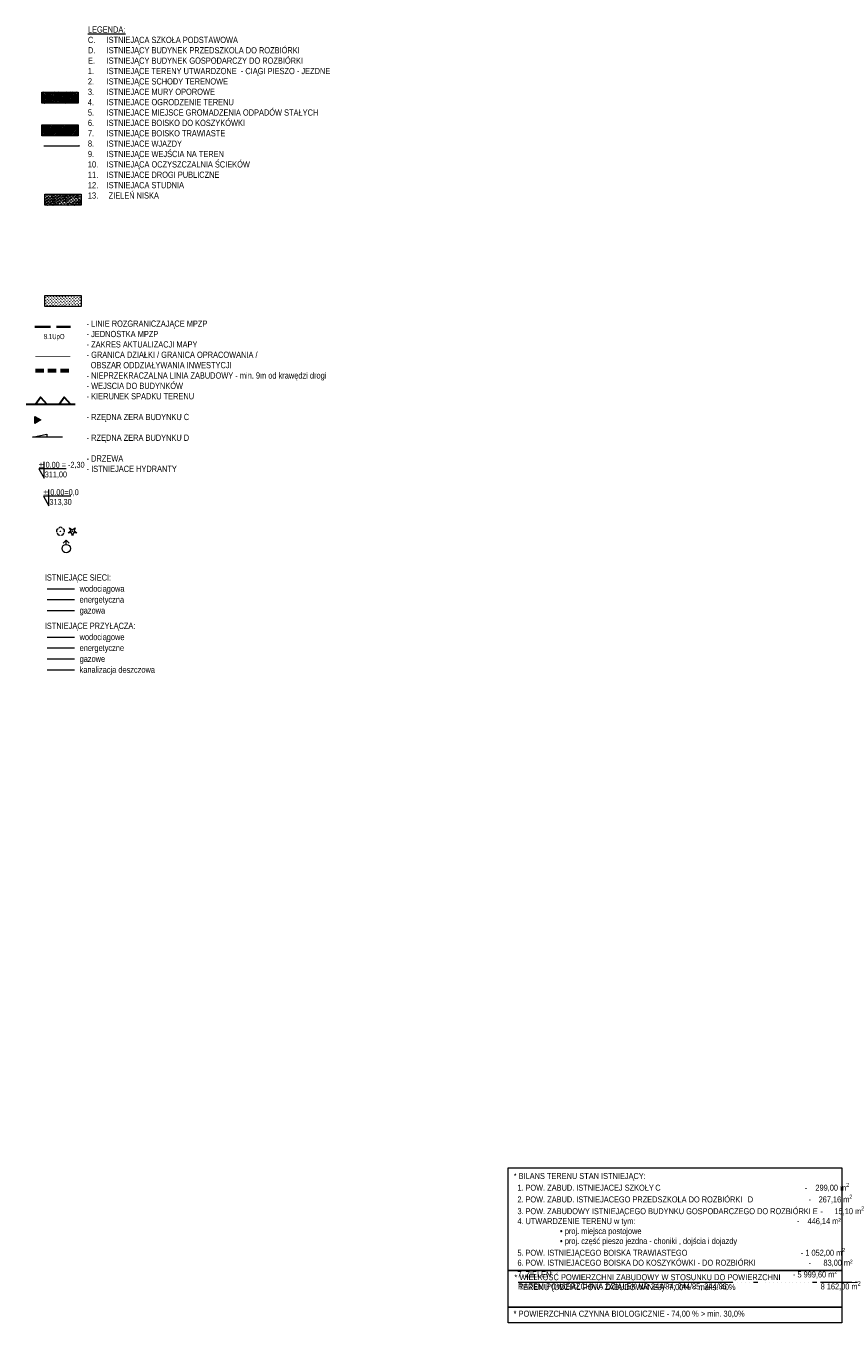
# Model space of a CAD drawing. Header units: metres. Extents: x 6550909 to 6577657, y 5511172 to 5547994.
# Tile 6 of 6: x 6551378 to 6551575, y 5511172 to 5511489. Entities that reach past the tile are written whole.
import ezdxf

# ---------------------------------------------------------------- set-up
doc = ezdxf.new("R2010")
doc.units = ezdxf.units.M
for name, pattern in [('13', [3.5, 2, -0.7, 0.1, -0.7]), ('2_BUBZ02G', [1.75, 1.25, -0.5]), ('2_PTRW01', [1, 0.5, -0.5]), ('4_1', [0]), ('4_SUPG_01', [0]), ('LTYPE_13', [100, 67, -33])]:
    doc.linetypes.add(name, pattern=pattern)
doc.layers.get('0').update_dxf_attribs({"lineweight": 0})
doc.layers.add('___AZ_GRANICA TERENU', color=7, linetype='Continuous', lineweight=40, true_color=0x4f830c)
doc.layers.add('___AZ_ZIELEŃ', color=7, linetype='Continuous', lineweight=9, true_color=0x74a53b)
for name, color, linetype, lineweight in [('___AZ_OPISY', 7, 'Continuous', 15), ('___AZ_UTWARDZENIE - KRESKOWANIE', 7, 'Continuous', 9), ('ks', 36, 'Continuous', 18), ('MPZP', 4, 'Continuous', 18), ('SUPG_L_2', 52, '4_SUPG_01', 18)]:
    doc.layers.add(name, color=color, linetype=linetype, lineweight=lineweight)
for name, color, linetype in [('hydrant (punkt)', 7, 'Continuous'), ('LINIE_ENERG', 7, 'Continuous'), ('LINIE_WODA', 7, 'Continuous'), ('ZASIEG', 7, 'Continuous')]:
    doc.layers.add(name, color=color, linetype=linetype)
doc.styles.add('PROSTY', font='arial.ttf', dxfattribs={"height": 15})
doc.styles.get("Standard").update_dxf_attribs({"font": 'arial.ttf'})
doc.styles.add('ZAG 1', font='ARIALN.TTF', dxfattribs={"height": 2})
doc.linetypes.add('OGRODZENIE2', pattern='A,6.35,-2.54,[132,ltypeshp.shx,S=2.54,R=0,X=-2.54,Y=0],-2.54,25.4', length=36.83)

# ---------------------------------------------------------------- blocks, each defined once
blk = doc.blocks.new('US02')
at = {"color": 0, "linetype": 'Continuous', "lineweight": 13}
for p, q in [((0, 1), (-0.353, 0.647)), ((0, 0.5), (0, 1)), ((0, 1), (0.354, 0.647))]:
    blk.add_line(p, q, dxfattribs=at)
blk.add_circle((0, 0), 0.5, dxfattribs=at)
blk = doc.blocks.new('1_OBOP02_01')
at = {"linetype": 'Continuous'}
blk.add_circle((0, 0), 0.06, dxfattribs=at)
for centre, start, end in [((-0.48, 0.15), 102.1445, 221.86), ((0, 0.5), 30.1401, 149.8599), ((0.48, 0.15), 318.14, 77.8555), ((-0.29, -0.4), 174.1482, 293.8542), ((0.29, -0.4), 246.1458, 5.8518)]:
    blk.add_arc(centre, 0.5, start, end, dxfattribs=at)
blk = doc.blocks.new('1_OBOP01_01')
at = {"linetype": 'Continuous'}
for p, q in [((-1.04, -0.35), (-0.4, 0.13)), ((-0.4, 0.13), (-0.66, 0.88)), ((-0.66, 0.88), (-0.01, 0.42)), ((-0.01, 0.42), (0.64, 0.9)), ((0.64, 0.9), (0.4, 0.13)), ((0.4, 0.13), (1.05, -0.33)), ((-0.24, -0.34), (-1.04, -0.35)), ((0.01, -1.1), (-0.24, -0.34)), ((0.25, -0.34), (0.01, -1.1)), ((1.05, -0.33), (0.25, -0.34))]:
    blk.add_line(p, q, dxfattribs=at)
blk.add_circle((0, 0), 0.06, dxfattribs=at)

msp = doc.modelspace()

# ---------------------------------------------------------------- hatches: boundary and pattern name
at = {"ltscale": 0.05}
h = msp.add_hatch(dxfattribs=at)
h.set_pattern_fill('ANSI32', color=256, scale=0.05, angle=6.38511)
h.set_pattern_definition([(51.38510821, (-1.1837, 18.9983), (-0.37212188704, 0.297219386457), []), (51.38510821, (-0.9606, 19.02326), (-0.37212188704, 0.297219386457), [])])
h.paths.add_polyline_path([(6551381.798, 5511465.229), (6551390.573, 5511465.229), (6551390.573, 5511462.577), (6551381.798, 5511462.577)])
at = {"layer": '___AZ_OPISY', "linetype": 'Continuous'}
h = msp.add_hatch(color=256, dxfattribs=at)
h.dxf.hatch_style = 1
h.paths.add_polyline_path([(6551380.097, 5511394.944), (6551381.565, 5511394.091), (6551380.092, 5511393.246)])
at = {"layer": '___AZ_UTWARDZENIE - KRESKOWANIE', "true_color": 0x666666}
h = msp.add_hatch(dxfattribs=at)
h.set_pattern_fill('AR-HBONE', color=251, scale=0.003, angle=6.38511)
h.set_pattern_definition([(51.38510821, (-1.1837, 8.1631), (-0.047937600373, 0.428378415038), [0.9144, -0.3048]), (141.38510821, (-0.9935, 8.40125), (-0.047937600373, 0.428378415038), [0.9144, -0.3048])])
h.paths.add_polyline_path([(6551381.798, 5511473.078), (6551390.573, 5511473.078), (6551390.573, 5511470.425), (6551381.798, 5511470.425)])
at = {"layer": '___AZ_ZIELEŃ'}
h = msp.add_hatch(dxfattribs=at)
h.set_pattern_fill('GRASS', color=256, scale=0.01, angle=-96.08163)
h.set_pattern_definition([(353.918374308, (-26573.83579, -36594.08141), (0.197622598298, 0.159566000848), [0.047625, -0.3115852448]), (308.918374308, (-26573.8358, -36594.0814), (0.1976225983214, 0.159566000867), [0.047625, -0.206375]), (38.918374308, (-26573.8358, -36594.0814), (-0.159566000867, 0.1976225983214), [0.047625, -0.206375])])
h.paths.add_polyline_path([(6551382.488, 5511448.529), (6551391.263, 5511448.529), (6551391.263, 5511445.877), (6551382.488, 5511445.877)])
h = msp.add_hatch(dxfattribs=at)
h.set_pattern_fill('GRASS', color=256, scale=0.02, angle=358)
h.set_pattern_definition([(88, (-26573.8358, -36614.11594), (-0.34645516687, 0.371527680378), [0.09525, -0.6231704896]), (43, (-26573.8358, -36614.11594), (-0.346455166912, 0.371527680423), [0.09525, -0.41275]), (133, (-26573.8358, -36614.11594), (-0.371527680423, -0.346455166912), [0.09525, -0.41275])])
h.paths.add_polyline_path([(6551382.488, 5511424.111), (6551391.263, 5511424.111), (6551391.263, 5511421.459), (6551382.488, 5511421.459)])

# ---------------------------------------------------------------- linework, layer by layer
at = {"lineweight": 30, "ltscale": 0.03}
msp.add_line((6551378.028, 5511397.899), (6551389.793, 5511397.899), dxfattribs=at)
for points in [[(6551381.798, 5511473.078), (6551390.573, 5511473.078), (6551390.573, 5511470.425), (6551381.798, 5511470.425)], [(6551381.798, 5511465.229), (6551390.573, 5511465.229), (6551390.573, 5511462.577), (6551381.798, 5511462.577)], [(6551382.488, 5511448.529), (6551391.263, 5511448.529), (6551391.263, 5511445.877), (6551382.488, 5511445.877)], [(6551382.488, 5511424.111), (6551391.263, 5511424.111), (6551391.263, 5511421.459), (6551382.488, 5511421.459)]]:
    msp.add_lwpolyline(points, close=True)
for points in [[(6551380.238, 5511397.899), (6551381.426, 5511399.586), (6551382.969, 5511397.899)], [(6551385.948, 5511397.899), (6551387.136, 5511399.586), (6551388.679, 5511397.899)]]:
    msp.add_lwpolyline(points, dxfattribs=at)
at = {"layer": '___AZ_GRANICA TERENU', "linetype": 'LTYPE_13', "lineweight": 60, "ltscale": 0.03}
msp.add_line((6551380.238, 5511406.045), (6551388.669, 5511406.045), dxfattribs=at)
at = {"layer": '___AZ_OPISY', "linetype": 'OGRODZENIE2', "ltscale": 0.05}
msp.add_lwpolyline([(6551382.287, 5511460.143), (6551390.874, 5511460.147), (6551390.718, 5511460.143)], dxfattribs=at)
at = {"layer": '___AZ_OPISY', "color": 7, "lineweight": 5}
msp.add_lwpolyline([(6551380.097, 5511394.944), (6551381.565, 5511394.091), (6551380.092, 5511393.246)], close=True, dxfattribs=at)
at = {"layer": '___AZ_OPISY', "color": 7}
for points in [[(6551386.783, 5511389.903), (6551379.56, 5511389.903), (6551382.946, 5511390.669), (6551382.946, 5511389.903)], [(6551387.668, 5511382.331), (6551381.038, 5511382.331), (6551382.31, 5511380.03), (6551382.31, 5511383.96)], [(6551388.798, 5511375.716), (6551382.169, 5511375.716), (6551383.44, 5511373.415), (6551383.44, 5511377.344)]]:
    msp.add_lwpolyline(points, dxfattribs=at)
at = {"layer": '___AZ_OPISY'}
for points in [[(6551494.255, 5511213.779), (6551574.679, 5511213.779), (6551574.679, 5511189.078), (6551494.255, 5511189.078)], [(6551494.255, 5511189.078), (6551574.679, 5511189.078), (6551574.679, 5511180.216), (6551494.255, 5511180.216)], [(6551494.255, 5511180.216), (6551574.679, 5511180.216), (6551574.679, 5511176.457), (6551494.255, 5511176.457)]]:
    msp.add_lwpolyline(points, close=True, dxfattribs=at)
at = {"layer": 'ks', "linetype": 'Continuous', "lineweight": 18}
msp.add_line((6551383.066, 5511333.869), (6551389.614, 5511333.869), dxfattribs=at)
at = {"layer": 'LINIE_ENERG', "color": 10, "linetype": 'Continuous', "lineweight": 18}
for p, q in [((6551383.066, 5511350.78), (6551389.614, 5511350.78)), ((6551383.066, 5511339.124), (6551389.614, 5511339.124))]:
    msp.add_line(p, q, dxfattribs=at)
at = {"layer": 'LINIE_WODA', "color": 5, "linetype": 'Continuous', "lineweight": 18}
for p, q in [((6551383.066, 5511353.408), (6551389.614, 5511353.408)), ((6551383.066, 5511341.751), (6551389.614, 5511341.751))]:
    msp.add_line(p, q, dxfattribs=at)
at = {"layer": 'MPZP', "color": 4, "linetype": '2_BUBZ02G', "lineweight": 35, "ltscale": 3, "flags": 128}
msp.add_lwpolyline([(6551380.082, 5511416.561), (6551388.669, 5511416.565)], dxfattribs=at)
at = {"layer": 'SUPG_L_2', "linetype": '4_1'}
for p, q in [((6551383.066, 5511348.153), (6551389.614, 5511348.153)), ((6551383.066, 5511336.496), (6551389.614, 5511336.496))]:
    msp.add_line(p, q, dxfattribs=at)
at = {"layer": 'ZASIEG', "color": 6, "linetype": '13', "const_width": 0.175}
msp.add_lwpolyline([(6551380.238, 5511409.346), (6551388.669, 5511409.349)], dxfattribs=at)

# ---------------------------------------------------------------- block references
at = {"layer": '___AZ_ZIELEŃ'}
for name, p in [('1_OBOP02_01', (6551386.27, 5511367.226)), ('1_OBOP01_01', (6551389.136, 5511367.217))]:
    msp.add_blockref(name, p, dxfattribs=at)
at = {"layer": 'hydrant (punkt)', "color": 7, "linetype": 'Continuous', "lineweight": 18, "xscale": 2, "yscale": 2, "zscale": 2}
msp.add_blockref('US02', (6551387.652, 5511363.089), dxfattribs=at)

# ---------------------------------------------------------------- texts
at = {"layer": '___AZ_OPISY', "color": 7, "style": 'ZAG 1'}
for s, p in [('ISTNIEJĄCE SIECI:', (6551382.494, 5511355.366)), ('wodociągowa', (6551390.88, 5511352.672)), ('energetyczna', (6551390.88, 5511350.044)), ('gazowa', (6551390.88, 5511347.417)), ('ISTNIEJĄCE PRZYŁĄCZA:', (6551382.494, 5511343.709)), ('wodociągowe', (6551390.88, 5511341.015)), ('energetyczne', (6551390.88, 5511338.388)), ('gazowe', (6551390.88, 5511335.76)), ('kanalizacja deszczowa', (6551390.88, 5511333.133))]:
    msp.add_text(s, height=1.5, dxfattribs=at).set_placement(p)
at = {"layer": '___AZ_OPISY', "color": 7, "char_height": 1.5, "width": 89.52735, "attachment_point": 1, "style": 'ZAG 1'}
for s, insert in [('\\pi-3,l3,t3;{\\LLEGENDA:}\\P\\pt3,4.5;C. ^I^IISTNIEJĄCA SZKOŁA PODSTAWOWA{\\H1.8666x; }\\PD. ^I^IISTNIEJĄCY BUDYNEK PRZEDSZKOLA DO ROZBIÓRKI{\\H1.8192x; }\\PE. ^I^IISTNIEJĄCY BUDYNEK GOSPODARCZY DO ROZBIÓRKI{\\H2.0463x; }\\P\\pi-4.5,l4.5,t4.5;1.^IISTNIEJĄCE TERENY UTWARDZONE  - CIĄGI PIESZO - JEZDNE{\\H1.7291x; }\\P2.^IISTNIEJĄCE SCHODY TERENOWE{\\H1.6235x; }\\P3.^IISTNIEJACE MURY OPOROWE{\\H1.6587x; }\\P4.^IISTNIEJACE OGRODZENIE TERENU{\\H1.647x; }\\P5.^IISTNIEJACE MIEJSCE GROMADZENIA ODPADÓW STAŁYCH{\\H1.8924x; }\\P6.^IISTNIEJACE BOISKO DO KOSZYKÓWKI {\\H2.0219x; }\\P7.^IISTNIEJĄCE BOISKO TRAWIASTE{\\H1.7372x; }\\P8.^IISTNIEJACE WJAZDY {\\H1.6208x; }\\P9.^IISTNIEJĄCE WEJŚCIA NA TEREN{\\H1.9011x; }\\P10.^IISTNIEJĄCA OCZYSZCZALNIA ŚCIEKÓW{\\H2.019x; }\\P11.^IISTNIEJACE DROGI PUBLICZNE{\\H1.7382x; }\\P12.^IISTNIEJACA STUDNIA {\\H1.6205x; }\\P13.^I ZIELEŃ NISKA {\\H1.9012x; }', (6551392.888, 5511488.964)), ('\\pi-3,l3,t3;- LINIE ROZGRANICZAJĄCE MPZP\\P- JEDNOSTKA MPZP{\\H1.8666x; }\\P- ZAKRES AKTUALIZACJI MAPY{\\H1.5777x; }\\P\\pi0,l0,tz;- GRANICA DZIAŁKI / GRANICA OPRACOWANIA / {\\H1.674x; }^J  OBSZAR ODDZIAŁYWANIA INWESTYCJI{\\H1.6419x; }\\P- NIEPRZEKRACZALNA LINIA ZABUDOWY - min. 9m od krawędzi drogi{\\H1.6526x; }\\P- WEJSCIA DO BUDYNKÓW{\\H1.8905x; }\\P- KIERUNEK SPADKU TERENU{\\H1.781x; }\\P{\\H1.5885x; }\\P\\pi-3,l3,t3;- RZĘDNA ZERA BUDYNKU C{\\H1.6549x; }\\P{\\H1.6306x; }\\P- RZĘDNA ZERA BUDYNKU D{\\H1.6231x; }\\P{\\H1.6256x; }\\P- DRZEWA {\\H1.6248x; }\\P- ISTNIEJACE HYDRANTY{\\H1.6428x; }', (6551392.578, 5511418.062))]:
    msp.add_mtext(s, dxfattribs=dict(at, insert=insert))
at = {"layer": '___AZ_OPISY', "linetype": 'Continuous', "char_height": 1.4, "width": 70.59207, "attachment_point": 1, "style": 'ZAG 1'}
for s, insert in [('%%P 0.00 = -2,30\\P   311,00', (6551381.022, 5511383.985)), ('%%P 0.00=0,0\\P   313,30', (6551382.152, 5511377.37))]:
    msp.add_mtext(s, dxfattribs=dict(at, insert=insert))
at = {"layer": '___AZ_OPISY', "attachment_point": 1, "style": 'PROSTY'}
for s, insert, char_height, width in [('\\A1;{\\fArial Narrow|b0|i0|c238|p34;\\H6x;* BILANS TERENU STAN ISTNIEJĄCY:\\P\\pi-0.72,l1.6374,t2.88,31.68,33.6,34.56,35.52,36.48,37.44,38.4,39.36,40.32,41.28,42.24,43.2,44.16,45.12,46.08,47.04,48,48.96,49.92,50.88,51.84,52.8,53.76,54.72,55.68,56.64,57.6,58.56,59.52,60.48,61.44;\\H0.9991x;1.^IPOW. ZABUD. ISTNIEJACEJ SZKOŁY^I\\H0.99995x;C^I^I^I^I^I^I^I^I^I^I^I^I^I^I^I^I^I^I^I^I^I^I^I^I^I^I^I^I^I^I^I^I^I    ^I^I^I-    299,00 m\\H0.6665x;\\S2^ ;\\H1.5x;\\P\\pt2.88,51.84,54.72,55.68,56.64,57.6,58.56,59.52,60.48,61.44,62.4,63.36,64.32,65.28,66.24,67.2,68.16,69.12,70.08;\\H1.0003x;2.^IPOW. ZABUD. ISTNIEJACEGO PRZEDSZKOLA DO ROZBIÓRKI^I D ^I^I^I^I^I^I^I^I^I^I^I^I^I^I^I-^I^I 267,16 m\\H0.6665x;\\S2^ ;\\H1.5004x;\\P\\pt2.88,68.16,69.12,70.08;3.^IPOW. ZABUDOWY ISTNIEJĄCEGO BUDYNKU GOSPODARCZEGO DO ROZBIÓRKI E^I-^I^I   15,10 m\\H0.6665x;\\S2^ ;\\H1.5x;\\P\\pt2.88,27.84,28.8,29.76,30.72,31.68,32.64,33.6,34.56,35.52,36.48,37.44,38.4,39.36,40.32,41.28,42.24,43.2,44.16,45.12,46.08,47.04,48,48.96,49.92,50.88,51.84,52.8,53.76,54.72,55.68,56.64;\\H1.0003x;4.^IUTWARDZENIE TERENU w tym:^I^I^I^I^I^I^I^I^I^I^I^I^I^I^I^I^I^I^I^I^I^I^I^I^I^I^I^I^I^I^I^I^I^I^I^I^I^I^I^I^I^I^I-    446,14 m²\\P\\pi0,l11.28,t12.48,29.76,30.72,31.68,32.64,33.6,34.56,35.52,36.48,37.44,40.32,41.28,42.24,43.2,44.16,45.12,46.08,47.04,48,48.96,49.92,50.88,51.84,52.8,53.76,54.72,55.68,56.64,57.6,58.56,59.52,60.48;\\fSymbol|b0|i0|c2|p18;·^I\\fArial Narrow|b0|i0|c238|p34;proj. miejsca postojowe^I^I^I^I^I^I^I^I^I     ^I^I^I^I^I^I^I^I^I^I^I^I^I^I^I^I^I^I^I^I^I^I^I^I^I^I^I^I^I^I\\H0.99975x;\\P\\pt12.48,50.88,51.84,52.8,53.76,54.72,55.68,56.64,57.6,58.56,59.52,60.48,61.44,62.4,63.36,64.32,65.28,66.24,67.2,68.16;\\fSymbol|b0|i0|c2|p18;\\H1.0003x;·^I\\fArial Narrow|b0|i0|c238|p34;proj. część pieszo jezdna - choniki , dojścia i dojazdy^I^I^I^I^I^I^I^I^I^I^I^I^I^I^I^I^I^I^I\\H1.0001x;\\P\\pi-0.72,l1.6374,t2.88,40.32,41.28,42.24,43.2,44.16,45.12,46.08,47.04,48,48.96,49.92,50.88,51.84,52.8,53.76,54.72,55.68,56.64,57.6,58.56,59.52,60.48,61.44,62.4,63.36,64.32,65.28,66.24,67.2,68.16;5.^IPOW. ISTNIEJĄCEGO BOISKA TRAWIASTEGO ^I^I^I^I^I^I^I^I^I^I^I ^I^I^I^I^I^I^I^I^I^I^I^I^I^I^I^I^I^I^I- 1 052,00 m\\H0.6665x;\\S2^ ;\\H1.5x;\\P\\pt2.88,54.72,55.68,56.64,57.6,58.56,59.52,60.48,61.44,62.4,63.36,64.32,65.28,66.24,67.2,68.16;\\H0.99975x;6.^IPOW. ISTNIEJACEGO BOISKA DO KOSZYKÓWKI - DO ROZBIÓRKI^I^I^I^I^I^I^I^I^I^I^I^I^I^I^I-      83,00 m²\\P\\pt2.88,9.6,10.56,11.52,12.48,13.44,14.4,15.36,16.32,17.28,18.24,19.2,20.16,21.12,22.08,23.04,24,24.96,25.92,26.88,27.84,28.8,29.76,30.72,31.68,32.64,33.6,34.56,35.52,36.48,37.44,38.4;7.^IZIELEŃ ^I^I^I^I^I^I^I^I^I^I^I^I^I^I^I^I^I^I^I^I^I^I^I^I^I^I^I^I^I^I^I^I^I^I^I^I^I^I^I^I^I^I^I^I^I^I^I^I^I^I^I^I^I^I^I^I^I^I^I^I^I^I- 5 999,60 m\\H0.6667x;\\S2^ ;\\P\\pi0,l0,tz;   \\H1.5x;\\ORAZEM POWIERZCHNIA DZIAŁEK NR 244/84; 244/85; 244/86 : ^I^I^I^I^I^I^I  ^I^I^I^I^I^I^I^I^I^I^I^I^I^I  8 162,00 m\\H0.7016x;\\S2^ ;}', (6551495.571, 5511212.556), 0.24, 79.10761), ('{\\fArial Narrow|b0|i0|c238|p34;* WIELKOŚĆ POWIERZCHNI ZABUDOWY W STOSUNKU DO POWIERZCHNI \\P  TERENU (UDZIAŁ POW. ZABUDOWANEJ)- 7,00% \\C1;< maks. 40%\\C256;\\P   }', (6551495.751, 5511188.159), 1.44, 79.24357), ('{\\fArial Narrow|b0|i0|c238|p34;* POWIERZCHNIA CZYNNA BIOLOGICZNIE - 74,00 % \\C1;> min. 30,0%\\P}   ', (6551495.544, 5511179.354), 1.44, 67.64678)]:
    msp.add_mtext(s, dxfattribs=dict(at, insert=insert, char_height=char_height, width=width))
at = {"layer": 'MPZP', "color": 4, "linetype": '2_PTRW01', "lineweight": 25, "ltscale": 3, "width": 0.66}
msp.add_text('8.1UpO', height=1.25, dxfattribs=at).set_placement((6551382.284, 5511413.578))

doc.saveas('drawing.dxf')
